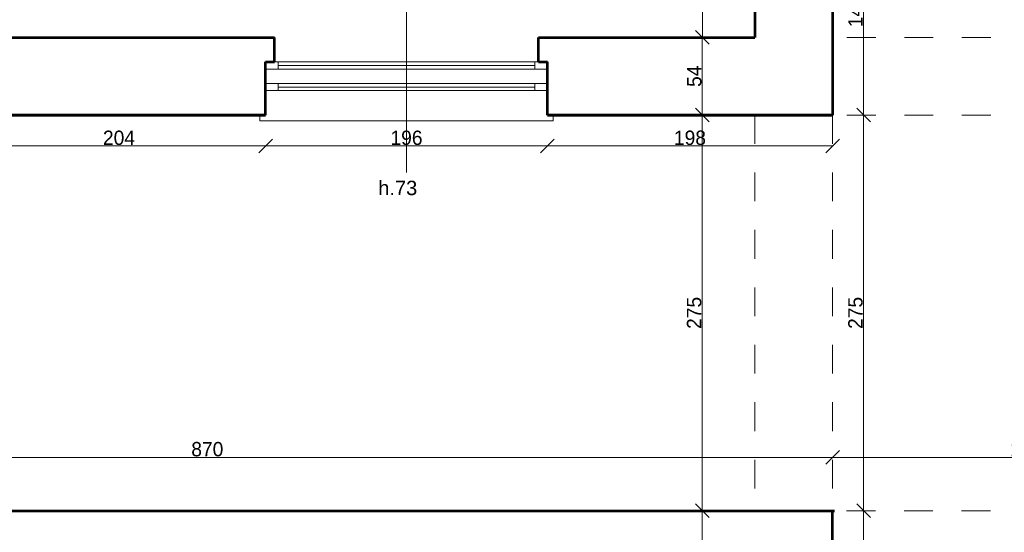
# Model space of a CAD drawing. Header units: inches. Extents: x -21887 to 84279, y -131485 to 67836.
# Tile 118 of 256: x 48125 to 54975, y -17814 to -14246. Entities that reach past the tile are written whole.
import ezdxf

# ---------------------------------------------------------------- set-up
doc = ezdxf.new("R2010")
doc.units = ezdxf.units.IN
doc.header["$MEASUREMENT"] = 0
doc.linetypes.add('Dashed', pattern=[400, 200, -200])
doc.layers.get('0').update_dxf_attribs({"lineweight": 13})
doc.layers.get('Defpoints').update_dxf_attribs({"lineweight": 13})
for name, color, linetype, lineweight in [('AI_MURY', 7, 'Continuous', 53), ('Dimensioning', 7, 'Continuous', 13), ('DRZWI', 7, 'Continuous', 13), ('PODCIAGI', 7, 'Continuous', 13)]:
    doc.layers.add(name, color=color, linetype=linetype, lineweight=lineweight)
doc.styles.add('GENERATED_STYLE_7', font='txt')
doc.styles.add('Style-Courier New', font='txt')
doc.dimstyles.new('Dimstyle_4', dxfattribs={"dimtxt": 100, "dimasz": 95, "dimexe": 0, "dimexo": 0, "dimgap": 0.09, "dimtad": 1, "dimdec": 0, "dimlfac": 0.1, "dimzin": 0, "dimdsep": 46, "dimlunit": 5, "dimtxsty": 'GENERATED_STYLE_7', "dimblk": 'ARROWHEAD_6', "dimcen": 0.09, "dimclrd": 161, "dimclre": 161, "dimclrt": 7, "dimadec": 0, "dimazin": 0, "dimtfac": 1, "dimtdec": 0, "dimtmove": 0, "dimatfit": 3, "dimfxl": 0, "dimtolj": 1, "dimtzin": 0, "dimarcsym": 0})
doc.dimstyles.new('Dimstyle_5', dxfattribs={"dimtxt": 100, "dimasz": 95, "dimexe": 0.18, "dimexo": 0, "dimgap": 0.09, "dimtad": 1, "dimtih": 1, "dimtoh": 1, "dimdec": 0, "dimlfac": 0.1, "dimzin": 0, "dimdsep": 46, "dimlunit": 5, "dimtxsty": 'GENERATED_STYLE_7', "dimblk": 'ARROWHEAD_6', "dimcen": 0.09, "dimclrd": 161, "dimclre": 161, "dimclrt": 7, "dimadec": 0, "dimazin": 0, "dimtfac": 1, "dimtdec": 0, "dimtmove": 0, "dimatfit": 3, "dimfxl": 0, "dimtolj": 1, "dimtzin": 0, "dimarcsym": 0})

# ---------------------------------------------------------------- blocks, each defined once
blk = doc.blocks.new('ARROWHEAD_6')
at = {"color": 0, "linetype": 'Continuous'}
for p, q in [((0, 0), (-1, 0)), ((-0.5, -0.5), (0.5, 0.5))]:
    blk.add_line(p, q, dxfattribs=at)
blk = doc.blocks.new('*U999')
at = {"layer": 'Defpoints', "color": 0, "linetype": 'Continuous'}
for p in [(45080.5, -17292.4), (53780.5, -17292.4), (53780.5, -17292.4)]:
    blk.add_point(p, dxfattribs=at)
at = {"layer": 'Dimensioning', "color": 161, "linetype": 'Continuous', "lineweight": -2}
for p, q in [((45080.5, -17292.4), (45080.5, -17292.6)), ((45175.5, -17292.4), (53685.5, -17292.4)), ((53780.5, -17292.4), (53780.5, -17292.6))]:
    blk.add_line(p, q, dxfattribs=at)
at = {"layer": 'Dimensioning', "color": 161, "linetype": 'Continuous', "lineweight": -2, "xscale": 95, "yscale": 95, "zscale": 95, "rotation": 180}
blk.add_blockref('ARROWHEAD_6', (45080.5, -17292.4), dxfattribs=at)
at = {"layer": 'Dimensioning', "color": 161, "linetype": 'Continuous', "lineweight": -2, "xscale": 95, "yscale": 95, "zscale": 95}
blk.add_blockref('ARROWHEAD_6', (53780.5, -17292.4), dxfattribs=at)
at = {"layer": 'Dimensioning', "color": 7, "linetype": 'Continuous', "insert": (49430.5, -17236.1), "char_height": 100, "attachment_point": 5, "style": 'GENERATED_STYLE_7'}
blk.add_mtext('870', dxfattribs=at)
blk = doc.blocks.new('*D1868')
at = {"layer": 'Defpoints'}
for p in [(45080.5, -17292.4), (49430.5, -17292.4), (53780.5, -17292.4), (53780.5, -17292.4)]:
    blk.add_point(p, dxfattribs=at)
at = {"layer": 'Dimensioning', "color": 161, "linetype": 'Continuous'}
blk.add_blockref('*U999', (0, 0), dxfattribs=at)
blk = doc.blocks.new('*U1000')
at = {"layer": 'Defpoints', "color": 0, "linetype": 'Continuous'}
for p in [(53780.5, -17292.4), (56480.5, -17292.4), (56480.5, -17292.4)]:
    blk.add_point(p, dxfattribs=at)
at = {"layer": 'Dimensioning', "color": 161, "linetype": 'Continuous', "lineweight": -2}
for p, q in [((53780.5, -17292.4), (53780.5, -17292.6)), ((53875.5, -17292.4), (56385.5, -17292.4)), ((56480.5, -17292.4), (56480.5, -17292.3))]:
    blk.add_line(p, q, dxfattribs=at)
at = {"layer": 'Dimensioning', "color": 161, "linetype": 'Continuous', "lineweight": -2, "xscale": 95, "yscale": 95, "zscale": 95, "rotation": 180}
blk.add_blockref('ARROWHEAD_6', (53780.5, -17292.4), dxfattribs=at)
at = {"layer": 'Dimensioning', "color": 161, "linetype": 'Continuous', "lineweight": -2, "xscale": 95, "yscale": 95, "zscale": 95}
blk.add_blockref('ARROWHEAD_6', (56480.5, -17292.4), dxfattribs=at)
at = {"layer": 'Dimensioning', "color": 7, "linetype": 'Continuous', "insert": (55130.5, -17236.1), "char_height": 100, "attachment_point": 5, "style": 'GENERATED_STYLE_7'}
blk.add_mtext('270', dxfattribs=at)
blk = doc.blocks.new('*D1869')
at = {"layer": 'Defpoints'}
for p in [(53780.5, -17292.4), (55130.5, -17292.4), (56480.5, -17292.4), (56480.5, -17292.4)]:
    blk.add_point(p, dxfattribs=at)
at = {"layer": 'Dimensioning', "color": 161, "linetype": 'Continuous'}
blk.add_blockref('*U1000', (0, 0), dxfattribs=at)
blk = doc.blocks.new('*U1007')
at = {"layer": 'Defpoints', "color": 0, "linetype": 'Continuous'}
for p in [(47796.1, -14811.5), (49836.1, -14827.6), (49836.1, -15124.7)]:
    blk.add_point(p, dxfattribs=at)
at = {"layer": 'Dimensioning', "color": 161, "linetype": 'Continuous', "lineweight": -2}
for p, q in [((47796.1, -15124.5), (47796.1, -15124.9)), ((47891.1, -15124.7), (49741.1, -15124.7)), ((49836.1, -15124.5), (49836.1, -15124.9))]:
    blk.add_line(p, q, dxfattribs=at)
at = {"layer": 'Dimensioning', "color": 161, "linetype": 'Continuous', "lineweight": -2, "xscale": 95, "yscale": 95, "zscale": 95, "rotation": 180}
blk.add_blockref('ARROWHEAD_6', (47796.1, -15124.7), dxfattribs=at)
at = {"layer": 'Dimensioning', "color": 161, "linetype": 'Continuous', "lineweight": -2, "xscale": 95, "yscale": 95, "zscale": 95}
blk.add_blockref('ARROWHEAD_6', (49836.1, -15124.7), dxfattribs=at)
at = {"layer": 'Dimensioning', "color": 7, "linetype": 'Continuous', "insert": (48816.1, -15068.4), "char_height": 100, "attachment_point": 5, "style": 'GENERATED_STYLE_7'}
blk.add_mtext('204', dxfattribs=at)
blk = doc.blocks.new('*D1876')
at = {"layer": 'Defpoints'}
for p in [(47796.1, -14811.5), (49836.1, -14827.6), (48816.1, -15124.7), (49836.1, -15124.7)]:
    blk.add_point(p, dxfattribs=at)
at = {"layer": 'Dimensioning', "color": 161, "linetype": 'Continuous'}
blk.add_blockref('*U1007', (0, 0), dxfattribs=at)
blk = doc.blocks.new('*U1008')
at = {"layer": 'Defpoints', "color": 0, "linetype": 'Continuous'}
for p in [(49836.1, -14827.6), (51796.1, -14811.5), (51796.1, -15124.7)]:
    blk.add_point(p, dxfattribs=at)
at = {"layer": 'Dimensioning', "color": 161, "linetype": 'Continuous', "lineweight": -2}
for p, q in [((49836.1, -15124.5), (49836.1, -15124.9)), ((49931.1, -15124.7), (51701.1, -15124.7)), ((51796.1, -15124.5), (51796.1, -15124.9))]:
    blk.add_line(p, q, dxfattribs=at)
at = {"layer": 'Dimensioning', "color": 161, "linetype": 'Continuous', "lineweight": -2, "xscale": 95, "yscale": 95, "zscale": 95, "rotation": 180}
blk.add_blockref('ARROWHEAD_6', (49836.1, -15124.7), dxfattribs=at)
at = {"layer": 'Dimensioning', "color": 161, "linetype": 'Continuous', "lineweight": -2, "xscale": 95, "yscale": 95, "zscale": 95}
blk.add_blockref('ARROWHEAD_6', (51796.1, -15124.7), dxfattribs=at)
at = {"layer": 'Dimensioning', "color": 7, "linetype": 'Continuous', "insert": (50816.1, -15068.4), "char_height": 100, "attachment_point": 5, "style": 'GENERATED_STYLE_7'}
blk.add_mtext('196', dxfattribs=at)
blk = doc.blocks.new('*D1877')
at = {"layer": 'Defpoints'}
for p in [(49836.1, -14827.6), (51796.1, -14811.5), (50816.1, -15124.7), (51796.1, -15124.7)]:
    blk.add_point(p, dxfattribs=at)
at = {"layer": 'Dimensioning', "color": 161, "linetype": 'Continuous'}
blk.add_blockref('*U1008', (0, 0), dxfattribs=at)
blk = doc.blocks.new('*U1009')
at = {"layer": 'Defpoints', "color": 0, "linetype": 'Continuous'}
for p in [(53780.5, -14771.2), (51796.1, -14811.5), (53780.5, -15124.7)]:
    blk.add_point(p, dxfattribs=at)
at = {"layer": 'Dimensioning', "color": 161, "linetype": 'Continuous', "lineweight": -2}
for p, q in [((51796.1, -15124.5), (51796.1, -15124.9)), ((51891.1, -15124.7), (53685.5, -15124.7)), ((53780.5, -15124.5), (53780.5, -15124.9))]:
    blk.add_line(p, q, dxfattribs=at)
at = {"layer": 'Dimensioning', "color": 161, "linetype": 'Continuous', "lineweight": -2, "xscale": 95, "yscale": 95, "zscale": 95, "rotation": 180}
blk.add_blockref('ARROWHEAD_6', (51796.1, -15124.7), dxfattribs=at)
at = {"layer": 'Dimensioning', "color": 161, "linetype": 'Continuous', "lineweight": -2, "xscale": 95, "yscale": 95, "zscale": 95}
blk.add_blockref('ARROWHEAD_6', (53780.5, -15124.7), dxfattribs=at)
at = {"layer": 'Dimensioning', "color": 7, "linetype": 'Continuous', "insert": (52788.3, -15068.4), "char_height": 100, "attachment_point": 5, "style": 'GENERATED_STYLE_7'}
blk.add_mtext('198', dxfattribs=at)
blk = doc.blocks.new('*D1878')
at = {"layer": 'Defpoints'}
for p in [(53780.5, -14771.2), (51796.1, -14811.5), (52788.3, -15124.7), (53780.5, -15124.7)]:
    blk.add_point(p, dxfattribs=at)
at = {"layer": 'Dimensioning', "color": 161, "linetype": 'Continuous'}
blk.add_blockref('*U1009', (0, 0), dxfattribs=at)
blk = doc.blocks.new('*U184')
at = {"layer": 'Defpoints', "color": 0, "linetype": 'Continuous'}
for p in [(-270, -21459.3), (57580.5, -21459.3), (56990.5, -24609.3)]:
    blk.add_point(p, dxfattribs=at)
at = {"layer": 'Dimensioning', "color": 161, "linetype": 'Continuous', "lineweight": -2}
for p, q in [((-269.9, -21459.3), (-270, -21459.3)), ((-270, -24514.3), (-270, -21554.3)), ((-269.9, -24609.3), (-270, -24609.3))]:
    blk.add_line(p, q, dxfattribs=at)
at = {"layer": 'Dimensioning', "color": 161, "linetype": 'Continuous', "lineweight": -2, "xscale": 95, "yscale": 95, "zscale": 95}
for p, rotation in [((-270, -21459.3), 90), ((-270, -24609.3), 270)]:
    blk.add_blockref('ARROWHEAD_6', p, dxfattribs=dict(at, rotation=rotation))
at = {"layer": 'Dimensioning', "color": 7, "linetype": 'Continuous', "insert": (-326.3, -23034.3), "char_height": 100, "attachment_point": 5, "rotation": 90, "style": 'GENERATED_STYLE_7'}
blk.add_mtext('315', dxfattribs=at)
blk = doc.blocks.new('*U1771')
at = {"layer": 'Defpoints'}
for p in [(122.4, -22997.2), (57973, -22997.2), (122.4, -23034.3), (57383, -26147.2)]:
    blk.add_point(p, dxfattribs=at)
at = {"layer": 'Dimensioning', "color": 161, "linetype": 'Continuous'}
blk.add_blockref('*U184', (392.5, -1537.9), dxfattribs=at)
blk = doc.blocks.new('*D1914')
at = {"layer": 'Defpoints'}
for p in [(122.4, 0), (122.4, -22997.2), (57973, -22997.2), (57383, -26147.2)]:
    blk.add_point(p, dxfattribs=at)
at = {"layer": 'Dimensioning', "color": 161, "linetype": 'Continuous'}
blk.add_blockref('*U1771', (0, 0), dxfattribs=at)
blk = doc.blocks.new('*U376')
at = {"layer": 'Defpoints', "color": 0, "linetype": 'Continuous'}
for p in [(-3768.9, -23758.2), (61880.5, -23758.2), (62095.5, -27324.3)]:
    blk.add_point(p, dxfattribs=at)
at = {"layer": 'Dimensioning', "color": 161, "linetype": 'Continuous', "lineweight": -2}
for p, q in [((-3768.7, -23758.2), (-3768.9, -23758.2)), ((-3768.9, -27229.3), (-3768.9, -23853.2)), ((-3768.7, -27324.3), (-3768.9, -27324.3))]:
    blk.add_line(p, q, dxfattribs=at)
at = {"layer": 'Dimensioning', "color": 161, "linetype": 'Continuous', "lineweight": -2, "xscale": 95, "yscale": 95, "zscale": 95}
for p, rotation in [((-3768.9, -23758.2), 90), ((-3768.9, -27324.3), 270)]:
    blk.add_blockref('ARROWHEAD_6', p, dxfattribs=dict(at, rotation=rotation))
at = {"layer": 'Dimensioning', "color": 7, "linetype": 'Continuous', "insert": (-3825.2, -25541.2), "char_height": 100, "attachment_point": 5, "rotation": 90, "style": 'GENERATED_STYLE_7'}
blk.add_mtext('357', dxfattribs=at)
blk = doc.blocks.new('*U1772')
at = {"layer": 'Defpoints'}
for p in [(-2777.6, -24404.3), (62871.9, -24404.3), (-2777.6, -25541.2), (63086.9, -27970.5)]:
    blk.add_point(p, dxfattribs=at)
at = {"layer": 'Dimensioning', "color": 161, "linetype": 'Continuous'}
blk.add_blockref('*U376', (991.3, -646.2), dxfattribs=at)
blk = doc.blocks.new('*D2396')
at = {"layer": 'Defpoints'}
for p in [(-2777.6, 0), (-2777.6, -24404.3), (62871.9, -24404.3), (63086.9, -27970.5)]:
    blk.add_point(p, dxfattribs=at)
at = {"layer": 'Dimensioning', "color": 161, "linetype": 'Continuous'}
blk.add_blockref('*U1772', (0, 0), dxfattribs=at)
blk = doc.blocks.new('*U377')
at = {"layer": 'Defpoints', "color": 0, "linetype": 'Continuous'}
for p in [(-3768.9, -21459.3), (61832.4, -21459.3), (61880.5, -23758.2)]:
    blk.add_point(p, dxfattribs=at)
at = {"layer": 'Dimensioning', "color": 161, "linetype": 'Continuous', "lineweight": -2}
for p, q in [((-3768.7, -21459.3), (-3768.9, -21459.3)), ((-3768.9, -23663.2), (-3768.9, -21554.3)), ((-3768.7, -23758.2), (-3768.9, -23758.2))]:
    blk.add_line(p, q, dxfattribs=at)
at = {"layer": 'Dimensioning', "color": 161, "linetype": 'Continuous', "lineweight": -2, "xscale": 95, "yscale": 95, "zscale": 95}
for p, rotation in [((-3768.9, -21459.3), 90), ((-3768.9, -23758.2), 270)]:
    blk.add_blockref('ARROWHEAD_6', p, dxfattribs=dict(at, rotation=rotation))
at = {"layer": 'Dimensioning', "color": 7, "linetype": 'Continuous', "insert": (-3825.2, -22608.7), "char_height": 100, "attachment_point": 5, "rotation": 90, "style": 'GENERATED_STYLE_7'}
blk.add_mtext('230', dxfattribs=at)
blk = doc.blocks.new('*U1773')
at = {"layer": 'Defpoints'}
for p in [(-3488.6, -22004), (62112.7, -22004), (-3488.6, -22608.7), (62160.9, -24302.8)]:
    blk.add_point(p, dxfattribs=at)
at = {"layer": 'Dimensioning', "color": 161, "linetype": 'Continuous'}
blk.add_blockref('*U377', (280.3, -544.7), dxfattribs=at)
blk = doc.blocks.new('*D2397')
at = {"layer": 'Defpoints'}
for p in [(-3488.6, 0), (-3488.6, -22004), (62112.7, -22004), (62160.9, -24302.8)]:
    blk.add_point(p, dxfattribs=at)
at = {"layer": 'Dimensioning', "color": 161, "linetype": 'Continuous'}
blk.add_blockref('*U1773', (0, 0), dxfattribs=at)
blk = doc.blocks.new('*U381')
at = {"layer": 'Defpoints', "color": 0, "linetype": 'Continuous'}
for p in [(52873.8, -17664.3), (52873.8, -17664.3), (51315.5, -18364.3)]:
    blk.add_point(p, dxfattribs=at)
at = {"layer": 'Dimensioning', "color": 161, "linetype": 'Continuous', "lineweight": -2}
for p, q in [((52873.8, -18269.3), (52873.8, -17759.3)), ((52873.6, -18364.3), (52873.8, -18364.3))]:
    blk.add_line(p, q, dxfattribs=at)
at = {"layer": 'Dimensioning', "color": 161, "linetype": 'Continuous', "lineweight": -2, "xscale": 95, "yscale": 95, "zscale": 95}
for p, rotation in [((52873.8, -17664.3), 90), ((52873.8, -18364.3), 270)]:
    blk.add_blockref('ARROWHEAD_6', p, dxfattribs=dict(at, rotation=rotation))
at = {"layer": 'Dimensioning', "color": 7, "linetype": 'Continuous', "insert": (52817.5, -18014.3), "char_height": 100, "attachment_point": 5, "rotation": 90, "style": 'GENERATED_STYLE_7'}
blk.add_mtext('70', dxfattribs=at)
blk = doc.blocks.new('*D2457')
at = {"layer": 'Defpoints'}
for p in [(52873.8, -17664.3), (52873.8, -17664.3), (52873.8, -18014.3), (51315.5, -18364.3)]:
    blk.add_point(p, dxfattribs=at)
at = {"layer": 'Dimensioning', "color": 161, "linetype": 'Continuous'}
blk.add_blockref('*U381', (0, 0), dxfattribs=at)
blk = doc.blocks.new('*U382')
at = {"layer": 'Defpoints', "color": 0, "linetype": 'Continuous'}
for p in [(52873.8, -14909.3), (52873.8, -14909.3), (52873.8, -17664.3)]:
    blk.add_point(p, dxfattribs=at)
at = {"layer": 'Dimensioning', "color": 161, "linetype": 'Continuous', "lineweight": -2}
blk.add_line((52873.8, -17569.3), (52873.8, -15004.3), dxfattribs=at)
at = {"layer": 'Dimensioning', "color": 161, "linetype": 'Continuous', "lineweight": -2, "xscale": 95, "yscale": 95, "zscale": 95}
for p, rotation in [((52873.8, -14909.3), 90), ((52873.8, -17664.3), 270)]:
    blk.add_blockref('ARROWHEAD_6', p, dxfattribs=dict(at, rotation=rotation))
at = {"layer": 'Dimensioning', "color": 7, "linetype": 'Continuous', "insert": (52817.5, -16286.8), "char_height": 100, "attachment_point": 5, "rotation": 90, "style": 'GENERATED_STYLE_7'}
blk.add_mtext('275', dxfattribs=at)
blk = doc.blocks.new('*D2458')
at = {"layer": 'Defpoints'}
for p in [(52873.8, -14909.3), (52873.8, -14909.3), (52873.8, -16286.8), (52873.8, -17664.3)]:
    blk.add_point(p, dxfattribs=at)
at = {"layer": 'Dimensioning', "color": 161, "linetype": 'Continuous'}
blk.add_blockref('*U382', (0, 0), dxfattribs=at)
blk = doc.blocks.new('*U383')
at = {"layer": 'Defpoints', "color": 0, "linetype": 'Continuous'}
for p in [(52873.8, -14369.3), (52873.8, -14369.3), (52873.8, -14909.3)]:
    blk.add_point(p, dxfattribs=at)
at = {"layer": 'Dimensioning', "color": 161, "linetype": 'Continuous', "lineweight": -2}
blk.add_line((52873.8, -14814.3), (52873.8, -14464.3), dxfattribs=at)
at = {"layer": 'Dimensioning', "color": 161, "linetype": 'Continuous', "lineweight": -2, "xscale": 95, "yscale": 95, "zscale": 95}
for p, rotation in [((52873.8, -14369.3), 90), ((52873.8, -14909.3), 270)]:
    blk.add_blockref('ARROWHEAD_6', p, dxfattribs=dict(at, rotation=rotation))
at = {"layer": 'Dimensioning', "color": 7, "linetype": 'Continuous', "insert": (52818.8, -14639.3), "char_height": 100, "attachment_point": 5, "rotation": 90, "style": 'GENERATED_STYLE_7'}
blk.add_mtext('54', dxfattribs=at)
blk = doc.blocks.new('*D2459')
at = {"layer": 'Defpoints'}
for p in [(52873.8, -14369.3), (52873.8, -14369.3), (52873.8, -14639.3), (52873.8, -14909.3)]:
    blk.add_point(p, dxfattribs=at)
at = {"layer": 'Dimensioning', "color": 161, "linetype": 'Continuous'}
blk.add_blockref('*U383', (0, 0), dxfattribs=at)
blk = doc.blocks.new('*U403')
at = {"layer": 'Defpoints', "color": 0, "linetype": 'Continuous'}
for p in [(52874.8, -12484.3), (53040.5, -12484.3), (53240.5, -14369.3)]:
    blk.add_point(p, dxfattribs=at)
at = {"layer": 'Dimensioning', "color": 161, "linetype": 'Continuous', "lineweight": -2}
for p, q in [((52875, -12484.3), (52874.8, -12484.3)), ((52874.8, -14274.3), (52874.8, -12579.3)), ((52875, -14369.3), (52874.8, -14369.3))]:
    blk.add_line(p, q, dxfattribs=at)
at = {"layer": 'Dimensioning', "color": 161, "linetype": 'Continuous', "lineweight": -2, "xscale": 95, "yscale": 95, "zscale": 95}
for p, rotation in [((52874.8, -12484.3), 90), ((52874.8, -14369.3), 270)]:
    blk.add_blockref('ARROWHEAD_6', p, dxfattribs=dict(at, rotation=rotation))
at = {"layer": 'Dimensioning', "color": 7, "linetype": 'Continuous', "insert": (52818.5, -13426.8), "char_height": 100, "attachment_point": 5, "rotation": 90, "style": 'GENERATED_STYLE_7'}
blk.add_mtext('189', dxfattribs=at)
blk = doc.blocks.new('*D2501')
at = {"layer": 'Defpoints'}
for p in [(52874.8, -12484.3), (53040.5, -12484.3), (52874.8, -13426.8), (53240.5, -14369.3)]:
    blk.add_point(p, dxfattribs=at)
at = {"layer": 'Dimensioning', "color": 161, "linetype": 'Continuous'}
blk.add_blockref('*U403', (0, 0), dxfattribs=at)
blk = doc.blocks.new('*U408')
at = {"layer": 'Defpoints', "color": 0, "linetype": 'Continuous'}
for p in [(4587.2, -12484.3), (53040.5, -12484.3), (53240.5, -14369.3)]:
    blk.add_point(p, dxfattribs=at)
at = {"layer": 'Dimensioning', "color": 161, "linetype": 'Continuous', "lineweight": -2}
for p, q in [((4587.4, -12484.3), (4587.2, -12484.3)), ((4587.2, -14274.3), (4587.2, -12579.3)), ((4587.4, -14369.3), (4587.2, -14369.3))]:
    blk.add_line(p, q, dxfattribs=at)
at = {"layer": 'Dimensioning', "color": 161, "linetype": 'Continuous', "lineweight": -2, "xscale": 95, "yscale": 95, "zscale": 95}
for p, rotation in [((4587.2, -12484.3), 90), ((4587.2, -14369.3), 270)]:
    blk.add_blockref('ARROWHEAD_6', p, dxfattribs=dict(at, rotation=rotation))
at = {"layer": 'Dimensioning', "color": 7, "linetype": 'Continuous', "insert": (4530.9, -13426.8), "char_height": 100, "attachment_point": 5, "rotation": 90, "style": 'GENERATED_STYLE_7'}
blk.add_mtext('189', dxfattribs=at)
blk = doc.blocks.new('*D2506')
at = {"layer": 'Defpoints'}
for p in [(4587.2, -12484.3), (53040.5, -12484.3), (4587.2, -13426.8), (53240.5, -14369.3)]:
    blk.add_point(p, dxfattribs=at)
at = {"layer": 'Dimensioning', "color": 161, "linetype": 'Continuous'}
blk.add_blockref('*U408', (0, 0), dxfattribs=at)
blk = doc.blocks.new('*U801')
at = {"layer": 'Defpoints', "color": 0, "linetype": 'Continuous'}
for p in [(53780.5, -17664.3), (53996, -17664.3), (53780.5, -21761.2)]:
    blk.add_point(p, dxfattribs=at)
at = {"layer": 'Dimensioning', "color": 161, "linetype": 'Continuous', "lineweight": -2}
for p, q in [((53995.8, -17664.3), (53996, -17664.3)), ((53996, -21666.2), (53996, -17759.3)), ((53995.8, -21761.2), (53996, -21761.2))]:
    blk.add_line(p, q, dxfattribs=at)
at = {"layer": 'Dimensioning', "color": 161, "linetype": 'Continuous', "lineweight": -2, "xscale": 95, "yscale": 95, "zscale": 95}
for p, rotation in [((53996, -17664.3), 90), ((53996, -21761.2), 270)]:
    blk.add_blockref('ARROWHEAD_6', p, dxfattribs=dict(at, rotation=rotation))
at = {"layer": 'Dimensioning', "color": 7, "linetype": 'Continuous', "insert": (53939.7, -19712.8), "char_height": 100, "attachment_point": 5, "rotation": 90, "style": 'GENERATED_STYLE_7'}
blk.add_mtext('410', dxfattribs=at)
blk = doc.blocks.new('*D3030')
at = {"layer": 'Defpoints'}
for p in [(53780.5, -17664.3), (53996, -17664.3), (53996, -19712.8), (53780.5, -21761.2)]:
    blk.add_point(p, dxfattribs=at)
at = {"layer": 'Dimensioning', "color": 161, "linetype": 'Continuous'}
blk.add_blockref('*U801', (0, 0), dxfattribs=at)
blk = doc.blocks.new('*U802')
at = {"layer": 'Defpoints', "color": 0, "linetype": 'Continuous'}
for p in [(53780.5, -14909.3), (53996, -14909.3), (53780.5, -17664.3)]:
    blk.add_point(p, dxfattribs=at)
at = {"layer": 'Dimensioning', "color": 161, "linetype": 'Continuous', "lineweight": -2}
for p, q in [((53995.8, -14909.3), (53996, -14909.3)), ((53996, -17569.3), (53996, -15004.3)), ((53995.8, -17664.3), (53996, -17664.3))]:
    blk.add_line(p, q, dxfattribs=at)
at = {"layer": 'Dimensioning', "color": 161, "linetype": 'Continuous', "lineweight": -2, "xscale": 95, "yscale": 95, "zscale": 95}
for p, rotation in [((53996, -14909.3), 90), ((53996, -17664.3), 270)]:
    blk.add_blockref('ARROWHEAD_6', p, dxfattribs=dict(at, rotation=rotation))
at = {"layer": 'Dimensioning', "color": 7, "linetype": 'Continuous', "insert": (53939.7, -16286.8), "char_height": 100, "attachment_point": 5, "rotation": 90, "style": 'GENERATED_STYLE_7'}
blk.add_mtext('275', dxfattribs=at)
blk = doc.blocks.new('*D3031')
at = {"layer": 'Defpoints'}
for p in [(53780.5, -14909.3), (53996, -14909.3), (53996, -16286.8), (53780.5, -17664.3)]:
    blk.add_point(p, dxfattribs=at)
at = {"layer": 'Dimensioning', "color": 161, "linetype": 'Continuous'}
blk.add_blockref('*U802', (0, 0), dxfattribs=at)
blk = doc.blocks.new('*U803')
at = {"layer": 'Defpoints', "color": 0, "linetype": 'Continuous'}
for p in [(53780.5, -13464.3), (53996, -13464.3), (53780.5, -14909.3)]:
    blk.add_point(p, dxfattribs=at)
at = {"layer": 'Dimensioning', "color": 161, "linetype": 'Continuous', "lineweight": -2}
for p, q in [((53995.8, -13464.3), (53996, -13464.3)), ((53996, -14814.3), (53996, -13559.3)), ((53995.8, -14909.3), (53996, -14909.3))]:
    blk.add_line(p, q, dxfattribs=at)
at = {"layer": 'Dimensioning', "color": 161, "linetype": 'Continuous', "lineweight": -2, "xscale": 95, "yscale": 95, "zscale": 95}
for p, rotation in [((53996, -13464.3), 90), ((53996, -14909.3), 270)]:
    blk.add_blockref('ARROWHEAD_6', p, dxfattribs=dict(at, rotation=rotation))
at = {"layer": 'Dimensioning', "color": 7, "linetype": 'Continuous', "insert": (53940.2, -14186.8), "char_height": 100, "attachment_point": 5, "rotation": 90, "style": 'GENERATED_STYLE_7'}
blk.add_mtext('145', dxfattribs=at)
blk = doc.blocks.new('*D3032')
at = {"layer": 'Defpoints'}
for p in [(53780.5, -13464.3), (53996, -13464.3), (53996, -14186.8), (53780.5, -14909.3)]:
    blk.add_point(p, dxfattribs=at)
at = {"layer": 'Dimensioning', "color": 161, "linetype": 'Continuous'}
blk.add_blockref('*U803', (0, 0), dxfattribs=at)

msp = doc.modelspace()

# ---------------------------------------------------------------- linework, layer by layer
at = {"layer": 'AI_MURY', "color": 7, "linetype": 'Continuous'}
for p, q in [((53240.5, -13401.8), (53240.5, -14369.3)), ((53780.5, -13464.3), (53780.5, -14909.3)), ((47733.6, -14369.3), (49898.6, -14369.3)), ((49898.6, -14539.3), (49898.6, -14369.3)), ((51733.6, -14369.3), (53240.5, -14369.3)), ((51733.6, -14539.3), (51733.6, -14369.3)), ((49836.1, -14539.3), (49898.6, -14539.3)), ((49836.1, -14909.3), (49836.1, -14539.3)), ((51733.6, -14539.3), (51796.1, -14539.3)), ((51796.1, -14909.3), (51796.1, -14539.3)), ((49836.1, -14909.3), (47796.1, -14909.3)), ((47796.1, -14909.3), (49836.1, -14909.3)), ((47796.1, -14909.3), (49836.1, -14909.3)), ((53780.5, -14909.3), (51796.1, -14909.3)), ((51796.1, -14909.3), (53780.5, -14909.3)), ((51796.1, -14909.3), (53780.5, -14909.3)), ((46330.5, -17664.3), (53794.4, -17664.3)), ((53780.5, -21761.2), (53780.5, -17664.3))]:
    msp.add_line(p, q, dxfattribs=at)
at = {"layer": 'DRZWI', "color": 220, "linetype": 'Continuous'}
for p, q in [((50816.1, -13458.9), (50816.1, -15309.7)), ((49923.6, -14589.3), (49836.1, -14589.3)), ((49923.6, -14539.3), (49898.6, -14539.3)), ((49923.6, -14539.3), (51708.6, -14539.3)), ((49923.6, -14589.3), (49923.6, -14539.3)), ((49923.6, -14564.3), (51708.6, -14564.3)), ((49923.6, -14589.3), (51708.6, -14589.3)), ((51708.6, -14589.3), (51708.6, -14539.3)), ((51708.6, -14539.3), (51733.6, -14539.3)), ((51708.6, -14589.3), (51796.1, -14589.3)), ((49923.6, -14689.3), (49836.1, -14689.3)), ((49923.6, -14739.3), (49923.6, -14689.3)), ((49923.6, -14689.3), (51708.6, -14689.3)), ((49923.6, -14714.3), (51708.6, -14714.3)), ((51708.6, -14689.3), (51796.1, -14689.3)), ((51708.6, -14739.3), (51708.6, -14689.3)), ((49923.6, -14739.3), (49836.1, -14739.3)), ((49923.6, -14739.3), (51708.6, -14739.3)), ((51708.6, -14739.3), (51796.1, -14739.3))]:
    msp.add_line(p, q, dxfattribs=at)
at = {"layer": 'DRZWI', "color": 251, "linetype": 'Continuous'}
for p, q in [((49796.1, -14909.3), (49796.1, -14949.3)), ((51836.1, -14909.3), (51836.1, -14949.3)), ((49796.1, -14949.3), (51836.1, -14949.3))]:
    msp.add_line(p, q, dxfattribs=at)
at = {"layer": 'PODCIAGI', "color": 7, "linetype": 'Dashed'}
for p, q in [((56480.5, -14369.3), (53780.5, -14369.3)), ((53240.5, -14909.3), (53240.5, -17664.3)), ((53780.5, -14909.3), (53780.5, -17664.3)), ((56480.5, -14909.3), (53780.5, -14909.3)), ((56478.4, -17664.3), (53780.5, -17664.3))]:
    msp.add_line(p, q, dxfattribs=at)

# ---------------------------------------------------------------- texts
at = {"layer": 'DRZWI', "color": 220, "insert": (50619.3, -15367), "char_height": 100, "width": 460.863, "attachment_point": 1, "style": 'GENERATED_STYLE_7'}
msp.add_mtext('\\fArial|b0|i0|c238|p39;h.73', dxfattribs=at)

# ---------------------------------------------------------------- dimensions: what is measured, and where the dimension line sits
at = {"layer": 'Dimensioning', "color": 161, "linetype": 'Continuous'}
for base, p1, p2, picture, middle in [((-3488.6, -22004), (62160.9, -24302.8), (62112.7, -22004), '*D2397', (-3488.6, 0)), ((-2777.6, -24404.3), (63086.9, -27970.5), (62871.9, -24404.3), '*D2396', (-2777.6, 0)), ((122.4, -22997.2), (57383, -26147.2), (57973, -22997.2), '*D1914', (122.4, 0)), ((4587.2322323, -12484.2868952), (53240.5180538, -14369.2868952), (53040.5180538, -12484.2868952), '*D2506', (4587.2322323, -13426.7868952)), ((52874.8116303, -12484.2868952), (53240.5180538, -14369.2868952), (53040.5180538, -12484.2868952), '*D2501', (52874.8116303, -13426.7868952)), ((53995.9513064, -13464.2868952), (53780.5180538, -14909.2868952), (53780.5180538, -13464.2868952), '*D3032', (53995.9513064, -14186.7868952)), ((52873.8, -14369.3), (52873.8, -14909.3), (52873.8, -14369.3), '*D2459', (52873.8, -14639.3)), ((52873.8038752, -14909.2868952), (52873.8038752, -17664.2868952), (52873.8038752, -14909.2868952), '*D2458', (52873.8038752, -16286.7868952)), ((53995.9513064, -14909.2868952), (53780.5180538, -17664.2868952), (53780.5180538, -14909.2868952), '*D3031', (53995.9513064, -16286.7868952)), ((52873.8, -17664.3), (51315.5, -18364.3), (52873.8, -17664.3), '*D2457', (52873.8, -18014.3)), ((53996, -17664.3), (53780.5, -21761.2), (53780.5, -17664.3), '*D3030', (53996, -19712.8))]:
    dim = msp.add_linear_dim(base=base, p1=p1, p2=p2, angle=90, dimstyle='Dimstyle_4', override={"dimtxsty": 'Style-Courier New', "dimclrd": 0, "dimclre": 161, "dimlwe": 0}, dxfattribs=at)
    dim.commit()
    dim.dimension.update_dxf_attribs({"geometry": picture, "text_midpoint": middle, "dimtype": 128})
for base, p1, p2, picture, middle in [((53780.5, -15124.7), (51796.1, -14811.5), (53780.5, -14771.2), '*D1878', (52788.3, -15124.7)), ((49836.1, -15124.7), (47796.1, -14811.5), (49836.1, -14827.6), '*D1876', (48816.1, -15124.7)), ((51796.1, -15124.7), (49836.1, -14827.6), (51796.1, -14811.5), '*D1877', (50816.1, -15124.7)), ((53780.5, -17292.4), (45080.5, -17292.4), (53780.5, -17292.4), '*D1868', (49430.5, -17292.4)), ((56480.5, -17292.4), (53780.5, -17292.4), (56480.5, -17292.4), '*D1869', (55130.5, -17292.4))]:
    dim = msp.add_linear_dim(base=base, p1=p1, p2=p2, dimstyle='Dimstyle_5', override={"dimtxsty": 'Style-Courier New', "dimclrd": 0, "dimclre": 161, "dimlwe": 0}, dxfattribs=at)
    dim.commit()
    dim.dimension.update_dxf_attribs({"geometry": picture, "text_midpoint": middle, "dimtype": 128})

doc.saveas('drawing.dxf')
